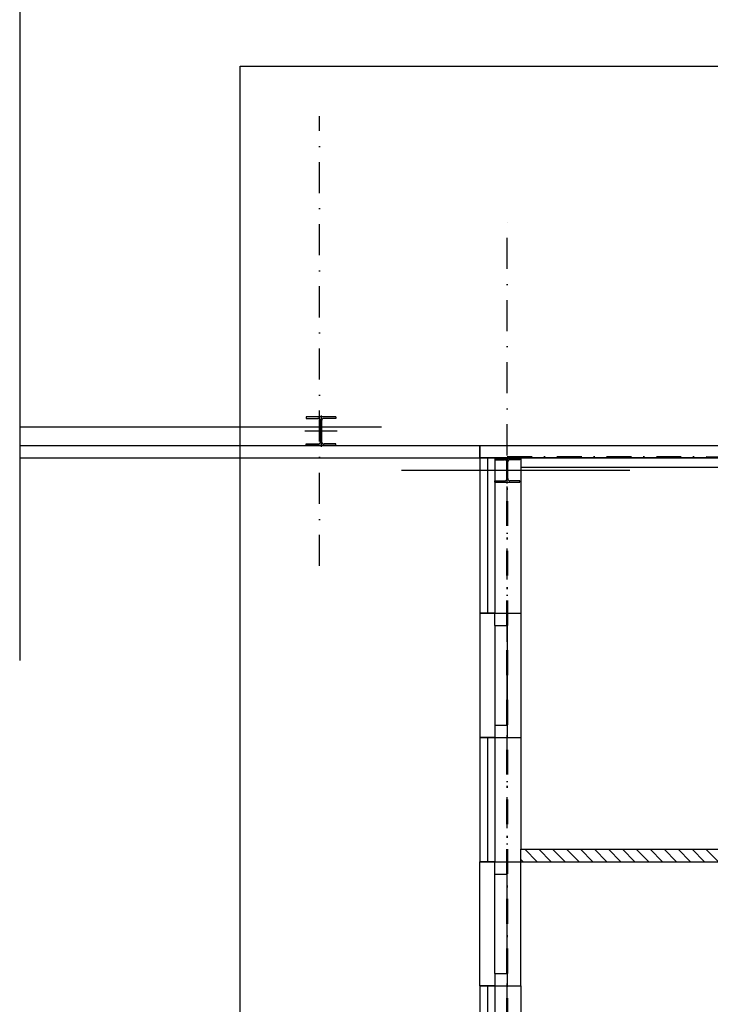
# Model space of a CAD drawing. Header units: millimetres. Extents: x 6435372 to 7248404, y 1559872 to 1886246.
# Tile 124 of 208: x 6891602 to 6897164, y 1669769 to 1677693. Entities that reach past the tile are written whole.
import ezdxf

# ---------------------------------------------------------------- set-up
doc = ezdxf.new("R2010")
doc.units = ezdxf.units.MM
doc.linetypes.add('DASHDOT', pattern=[1, 0.5, -0.25, 0, -0.25])
doc.linetypes.add('ČERCHOVANÁ', pattern=[1, 0.5, -0.25, 0, -0.25])
doc.layers.add('matrice DPS', color=122, linetype='Continuous')
doc.layers.add('požární úseky', color=21, linetype='ČERCHOVANÁ', lineweight=50)
doc.layers.add('UT_potrubí', color=10, linetype='Continuous', lineweight=30)
doc.linetypes.add('IZOLACE_POLYSTYREN_EXPANDOVANY', pattern='A,1,[224,CADKON.SHX,S=0.01,R=0,X=-0.5,Y=-1.74],-2', length=3)
doc.linetypes.add('PRERUSENI', pattern='A,60,[100,CADKON.SHX,S=2.5,R=0,X=0,Y=0],-10', length=70)

# ---------------------------------------------------------------- blocks, each defined once
blk = doc.blocks.new('CK_S_EXT_HEAHEA240')
for p, q in [((-120, 115), (120, 115)), ((-120, 115), (-120, 103)), ((-120, 103), (-24.75, 103)), ((-3.75, -82), (-3.75, 82)), ((3.75, -82), (3.75, 82)), ((120, 103), (24.75, 103)), ((120, 115), (120, 103)), ((-120, -115), (-120, -103)), ((-120, -103), (-24.75, -103)), ((-120, -115), (120, -115)), ((120, -103), (24.75, -103)), ((120, -115), (120, -103))]:
    blk.add_line(p, q)
for centre, start, end in [((-24.75, 82), 0, 90), ((24.75, 82), 90, 180), ((-24.75, -82), 270, 0), ((24.75, -82), 180, 270)]:
    blk.add_arc(centre, 21, start, end)
blk = doc.blocks.new('CK_S_EXT_HEAHEA200')
for p, q in [((-100, 95), (100, 95)), ((-100, 95), (-100, 85)), ((-100, 85), (-21.25, 85)), ((100, 85), (21.25, 85)), ((100, 95), (100, 85)), ((-3.25, -67), (-3.25, 67)), ((3.25, -67), (3.25, 67)), ((-100, -95), (-100, -85)), ((-100, -85), (-21.25, -85)), ((-100, -95), (100, -95)), ((100, -85), (21.25, -85)), ((100, -95), (100, -85))]:
    blk.add_line(p, q)
for centre, start, end in [((-21.25, 67), 0, 90), ((21.25, 67), 90, 180), ((-21.25, -67), 270, 0), ((21.25, -67), 180, 270)]:
    blk.add_arc(centre, 18, start, end)

msp = doc.modelspace()

# ---------------------------------------------------------------- hatches: boundary and pattern name
at = {"layer": 'matrice DPS', "ltscale": 500}
h = msp.add_hatch(dxfattribs=at)
h.set_pattern_fill('ANSI31', color=256, scale=25, angle=90, style=0)
h.set_pattern_definition([(135, (6808584.44, 1702199.846), (-56.1266, -56.1266), [])])
h.paths.add_polyline_path([(6897958.8, 1670916.9), (6897958.8, 1671016.9), (6895638.8, 1671016.9), (6895638.8, 1670916.9)])
h.paths.add_polyline_path([(6898758.8, 1670916.9), (6898758.8, 1671016.9), (6899358.8, 1671016.9), (6899358.8, 1670916.9)])

# ---------------------------------------------------------------- linework, layer by layer
at = {"layer": 'matrice DPS', "linetype": 'PRERUSENI', "ltscale": 500}
msp.add_line((6891602.4, 1698455), (6891602.4, 1672535.9), dxfattribs=at)
at = {"layer": 'matrice DPS', "linetype": 'DASHDOT', "ltscale": 500}
for p, q in [((6894016.8, 1673297.3), (6894016.8, 1676916.9)), ((6895528.8, 1661684.6), (6895528.8, 1676124.2)), ((6895528.8, 1661684.6), (6895528.8, 1676124.2))]:
    msp.add_line(p, q, dxfattribs=at)
at = {"layer": 'matrice DPS', "ltscale": 500}
for p, q in [((6894028.8, 1674506.9), (6894028.8, 1674256.9)), ((6891602.4, 1674416.9), (6894516.8, 1674416.9)), ((6894158.8, 1674381.9), (6893898.8, 1674381.9)), ((6891602.4, 1674266.9), (6906743.8, 1674266.9)), ((6895308.8, 1674166.9), (6895308.8, 1674266.9)), ((6895308.8, 1674266.9), (6909548.8, 1674266.9)), ((6895308.8, 1674266.9), (6895308.8, 1674166.9)), ((6891602.4, 1674166.9), (6895638.8, 1674166.9)), ((6895308.8, 1674166.9), (6895638.8, 1674166.9)), ((6895638.8, 1674166.9), (6895308.8, 1674166.9)), ((6895428.8, 1674166.9), (6895308.8, 1674166.9)), ((6895308.8, 1674166.9), (6895308.8, 1672916.9)), ((6895308.8, 1674166.9), (6909548.8, 1674166.9)), ((6895428.8, 1674166.9), (6895428.8, 1672916.9)), ((6895528.8, 1673961.9), (6895528.8, 1674171.9)), ((6895638.8, 1674166.9), (6906148.8, 1674166.9)), ((6895638.8, 1674166.9), (6895638.8, 1674091.9)), ((6906148.8, 1674166.9), (6895638.8, 1674166.9)), ((6894676.8, 1674066.9), (6896514.9, 1674066.9)), ((6895418.8, 1674066.9), (6895638.8, 1674066.9)), ((6895638.8, 1674091.9), (6899358.8, 1674091.9)), ((6895638.8, 1674091.9), (6895638.8, 1672916.9)), ((6895308.8, 1672916.9), (6895638.8, 1672916.9)), ((6895308.8, 1672916.9), (6895308.8, 1671916.9)), ((6895428.8, 1672916.9), (6895308.8, 1672916.9)), ((6895428.8, 1672816.9), (6895428.8, 1672916.9)), ((6895428.8, 1672916.9), (6895528.8, 1672916.9)), ((6895528.8, 1672816.9), (6895528.8, 1672916.9)), ((6895638.8, 1672916.9), (6895638.8, 1671916.9)), ((6895428.8, 1672816.9), (6895428.8, 1672016.9)), ((6895428.8, 1672816.9), (6895528.8, 1672816.9)), ((6895528.8, 1672816.9), (6895528.8, 1672016.9)), ((6895428.8, 1672016.9), (6895528.8, 1672016.9)), ((6895428.8, 1672016.9), (6895428.8, 1671916.9)), ((6895528.8, 1672016.9), (6895528.8, 1671916.9)), ((6895308.8, 1671916.9), (6895638.8, 1671916.9)), ((6895428.8, 1671916.9), (6895308.8, 1671916.9)), ((6895308.8, 1671916.9), (6895308.8, 1670916.9)), ((6895428.8, 1671916.9), (6895528.8, 1671916.9)), ((6895428.8, 1671916.9), (6895428.8, 1670916.9)), ((6895638.8, 1671916.9), (6895638.8, 1671016.9)), ((6895638.8, 1671016.9), (6897958.8, 1671016.9)), ((6895638.8, 1670916.9), (6895638.8, 1671016.9)), ((6895308.8, 1669916.9), (6895308.8, 1670916.9)), ((6895308.8, 1670916.9), (6895638.8, 1670916.9)), ((6895428.8, 1670916.9), (6895308.8, 1670916.9)), ((6895428.8, 1670816.9), (6895428.8, 1670916.9)), ((6895428.8, 1670916.9), (6895528.8, 1670916.9)), ((6895528.8, 1670816.9), (6895528.8, 1670916.9)), ((6895638.8, 1669916.9), (6895638.8, 1670916.9)), ((6895638.8, 1670916.9), (6897958.8, 1670916.9)), ((6895428.8, 1670016.9), (6895428.8, 1670816.9)), ((6895428.8, 1670816.9), (6895528.8, 1670816.9)), ((6895528.8, 1670016.9), (6895528.8, 1670816.9)), ((6895428.8, 1670016.9), (6895528.8, 1670016.9)), ((6895428.8, 1670016.9), (6895428.8, 1669916.9)), ((6895528.8, 1670016.9), (6895528.8, 1669916.9)), ((6895308.8, 1669916.9), (6895638.8, 1669916.9)), ((6895428.8, 1669916.9), (6895308.8, 1669916.9)), ((6895308.8, 1669916.9), (6895308.8, 1667931.4)), ((6895428.8, 1669916.9), (6895528.8, 1669916.9)), ((6895428.8, 1669916.9), (6895428.8, 1667931.4)), ((6895638.8, 1669916.9), (6895638.8, 1667931.4))]:
    msp.add_line(p, q, dxfattribs=at)
at = {"layer": 'matrice DPS', "linetype": 'IZOLACE_POLYSTYREN_EXPANDOVANY', "ltscale": 500}
for points in [[(6895368.8, 1674166.9), (6895368.8, 1672916.9)], [(6895368.8, 1671916.9), (6895368.8, 1670916.9)], [(6895368.8, 1669916.9), (6895368.8, 1667931.4)]]:
    msp.add_lwpolyline(points, dxfattribs=at)
at = {"layer": 'požární úseky', "ltscale": 400}
for p, q in [((6895528.8, 1674171.9), (6912028.8, 1674166.9)), ((6895528.8, 1664416.9), (6895528.8, 1674171.9))]:
    msp.add_line(p, q, dxfattribs=at)
at = {"layer": 'UT_potrubí', "ltscale": 400}
msp.add_lwpolyline([(6893377.3, 1677320.1), (6923077.3, 1677320.1), (6923077.3, 1656320.1), (6893377.3, 1656320.1)], close=True, dxfattribs=at)

# ---------------------------------------------------------------- block references
at = {"layer": 'matrice DPS', "ltscale": 500, "rotation": 180}
msp.add_blockref('CK_S_EXT_HEAHEA240', (6894028.8, 1674381.9), dxfattribs=at)
at = {"layer": 'matrice DPS', "ltscale": 500}
msp.add_blockref('CK_S_EXT_HEAHEA200', (6895528.8, 1674066.9), dxfattribs=at)

doc.saveas('drawing.dxf')
